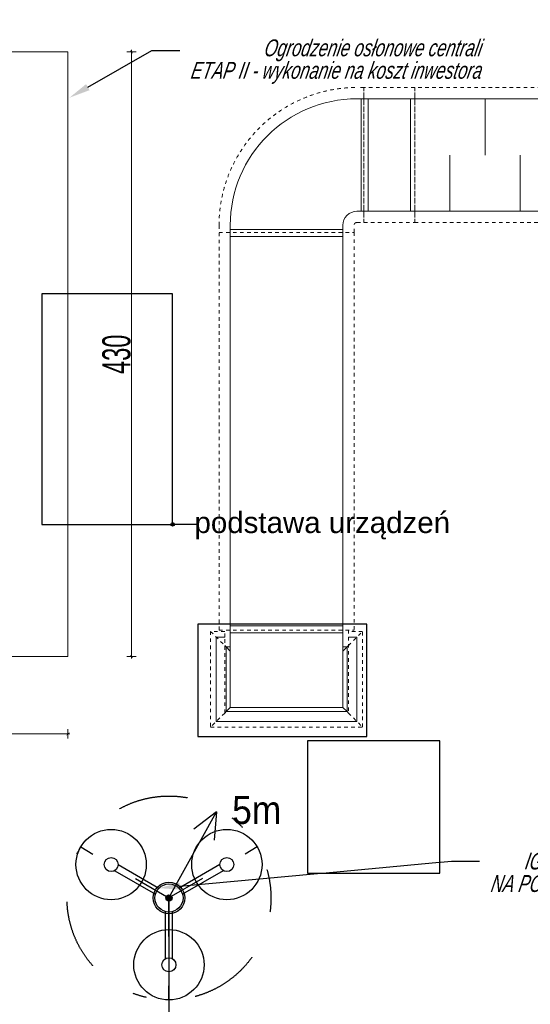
# Model space of a CAD drawing. Header units: millimetres. Extents: x -3034 to 546681, y -100001 to 133386.
# Tile 112 of 173: x 73860 to 77490, y -7537 to -536. Entities that reach past the tile are written whole.
import ezdxf
from ezdxf import colors
from ezdxf.entities.mleader import LeaderData, LeaderLine
from ezdxf.lldxf.tags import DXFTag
from ezdxf.math import Vec2, Vec3

# ---------------------------------------------------------------- set-up
doc = ezdxf.new("R2010")
doc.units = ezdxf.units.MM
doc.set_wipeout_variables(frame=1)
for name, pattern in [('ACAD_ISO03W100', [150, 60, -90]), ('Dashed2cust', [50, 25, -25]), ('DDS_LT8', [259.999998, 20, -69.999999, 100, -69.999999]), ('Wipeout_Contour', [1000, 0, -1000])]:
    doc.linetypes.add(name, pattern=pattern)
doc.layers.get('Defpoints').update_dxf_attribs({"color": 252})
for name, color, linetype in [('___INST__AR_podstawy', 3, 'Continuous'), ('ELEK CIENKIE', 80, 'Continuous'), ('ELEK ODGROMÓWKA', 214, 'Continuous'), ('ELEK OPIS', 140, 'Continuous'), ('FLUID-W8-INS', 7, 'Continuous'), ('Linia', 252, 'Continuous'), ('Strop', 252, 'Continuous'), ('Słup', 252, 'Continuous'), ('Tekst', 252, 'Continuous')]:
    doc.layers.add(name, color=color, linetype=linetype)
for name, color, linetype, lineweight in [('A-widok', 7, 'Continuous', 15), ('I_WYMIARY', 6, 'Continuous', 18), ('PAB - opisy ogólne', 7, 'Continuous', 18)]:
    doc.layers.add(name, color=color, linetype=linetype, lineweight=lineweight)
doc.styles.add('Arial', font='arial.ttf')
doc.styles.add('DETALE1_100', font='arial.ttf', dxfattribs={"width": 0.6, "height": 200})
doc.styles.add('ROMANS-ITALIC', font='ariali.ttf', dxfattribs={"width": 0.7, "oblique": 12})
doc.styles.add('Times new roman', font='arial.ttf')
tags = doc.linetypes.add('DASH', pattern=[15, 10, -5]).pattern_tags.tags
tags[6:7] = [DXFTag(74, 4), DXFTag(75, 0), DXFTag(340, '0'), DXFTag(46, 0.0), DXFTag(50, 0.0), DXFTag(44, 0.0), DXFTag(45, 0.0)]
tags[4:5] = [DXFTag(74, 4), DXFTag(75, 0), DXFTag(340, '0'), DXFTag(46, 0.0), DXFTag(50, 0.0), DXFTag(44, 0.0), DXFTag(45, 0.0)]
doc.dimstyles.new('Detale 1_100', dxfattribs={"dimscale": 0.12, "dimtxt": 250, "dimasz": 20, "dimexe": 50, "dimexo": 0, "dimgap": 30, "dimtad": 1, "dimdec": 1, "dimlfac": 0.1, "dimzin": 9, "dimdsep": 46, "dimtxsty": 'DETALE1_100', "dimblk1": 'DIM_KRESKA_', "dimblk2": 'DIM_KRESKA_', "dimsah": 1, "dimcen": 0, "dimse1": 1, "dimse2": 1, "dimclrd": 256, "dimclre": 256, "dimclrt": 256, "dimadec": 0, "dimazin": 0, "dimtfac": 0.01, "dimtdec": 1, "dimtix": 1, "dimtofl": 0, "dimtmove": 0, "dimatfit": 3, "dimfxl": 1, "dimtolj": 1, "dimtzin": 12, "dimlwd": -1, "dimarcsym": 0})

# ---------------------------------------------------------------- blocks, each defined once
blk = doc.blocks.new('A$C67C5DD4D')
at = {"layer": 'Strop', "flags": 128}
for points in [[(14228.5, 0), (57958.5, 0), (57958.5, 1406.8), (57958.5, 1410), (73208.5, 1410), (79708.5, 1410), (79708.5, 6106), (86978.5, 6106), (86978.5, 7196), (86978.5, 9216), (86978.5, 9799.9, 0.032078), (72413, 18233.9, 0.000523), (72183.3, 18342.2, 0.001989), (71307.4, 18749.6, 0.031398), (57338.7, 24062.9, 0.034913), (39523.2, 28246.2), (39523.2, 28246.2), (39523.1, 28246.2, 0.026147), (28486.3, 29455.9), (24212.3, 29657.9, 0.006019), (21520, 29703.9, 0.048415)], [(14228.5, 0), (57958.5, 0), (57958.5, 1406.8), (57958.5, 1410), (73208.5, 1410), (79708.5, 1410), (79708.5, 6106), (86978.5, 6106), (86978.5, 7196), (86978.5, 9216), (86978.5, 9799.9, 0.032078), (72413, 18233.9, 0.000523), (72183.3, 18342.2, 0.001989), (71307.4, 18749.6, 0.031398), (57338.7, 24062.9, 0.034913), (39523.2, 28246.2), (39523.2, 28246.2), (39523.1, 28246.2, 0.026147), (28486.3, 29455.9), (24212.3, 29657.9, 0.006019), (21520, 29703.9, 0.048415)], [(14228.5, 400), (57558.5, 400), (57558.5, 1406.8), (57558.5, 1810), (73208.5, 1810), (79308.5, 1810), (79308.5, 6506), (86578.5, 6506), (86578.5, 7196), (86578.5, 9216), (86578.5, 9585.9, 0.031662), (72238.7, 17873.9, 0.000515), (72013.1, 17980.2, 0.001987), (71141.1, 18385.8, 0.031396), (57220.2, 23680.9, 0.035679), (39064, 27914.9), (39064, 27915, 0.025197), (28465.5, 29056.5), (24197.1, 29258.2, 0.00601), (21518, 29303.9, 0.047672)]]:
    blk.add_lwpolyline(points, format="xyb", dxfattribs=at)
at = {"layer": 'Tekst', "insert": (44383.5, 21617.8), "char_height": 150, "attachment_point": 2, "style": 'Times new roman'}
blk.add_mtext('\\A1;{\\fArial|b0|i0|c0|p38;podstawa urządzeń}', dxfattribs=at)
at = {"color": 254, "linetype": 'Wipeout_Contour', "lineweight": 0, "ltscale": 470413.468744}
blk.add_wipeout([(42389.3, 21529.5), (43319.3, 21529.5), (43319.3, 23169.5), (42389.3, 23169.5)], dxfattribs=at).dxf.layer = 'Słup'
at = {"color": 254, "linetype": 'Wipeout_Contour', "lineweight": 0, "ltscale": 459730.578429}
blk.add_wipeout([(44278.5, 19050), (45218.5, 19050), (45218.5, 19990), (44278.5, 19990)], dxfattribs=at).dxf.layer = 'Słup'
at = {"layer": 'Linia', "linetype": 'Continuous'}
blk.add_hatch(color=256, dxfattribs=at).paths.add_polyline_path([(43331.8, 21529.5), (43330.9, 21534.3), (43328.2, 21538.3), (43324.1, 21541.1), (43319.3, 21542), (43314.6, 21541.1), (43310.5, 21538.3), (43307.8, 21534.3), (43306.8, 21529.5), (43307.8, 21524.7), (43310.5, 21520.7), (43314.6, 21518), (43319.3, 21517), (43324.1, 21518), (43328.2, 21520.7), (43330.9, 21524.7)])
at = {"layer": 'Linia'}
blk.add_line((43496.2, 21529.5), (43331.8, 21529.5), dxfattribs=at)
blk.add_circle((43319.3, 21529.5), 12.5, dxfattribs=at)
at = {"layer": 'Słup'}
for p, q in [((43319.3, 23169.5), (42389.3, 23169.5)), ((42389.3, 23169.5), (42389.3, 21529.5)), ((43319.3, 21529.5), (43319.3, 23169.5)), ((42389.3, 21529.5), (43319.3, 21529.5)), ((45218.5, 19990), (44278.5, 19990)), ((44278.5, 19990), (44278.5, 19050)), ((45218.5, 19050), (45218.5, 19990)), ((44278.5, 19050), (45218.5, 19050))]:
    blk.add_line(p, q, dxfattribs=at)
at = {"color": 254, "linetype": 'Wipeout_Contour', "lineweight": 0, "ltscale": 463286.654113}
blk.add_wipeout([(43499.3, 20019.8), (44699.3, 20019.8), (44699.3, 20819.8), (43499.3, 20819.8)], dxfattribs=at).dxf.layer = 'Słup'
at = {"layer": 'Słup'}
for p, q in [((44699.3, 20819.8), (43499.3, 20819.8)), ((43499.3, 20819.8), (43499.3, 20019.8)), ((44699.3, 20019.8), (44699.3, 20819.8)), ((43499.3, 20019.8), (44699.3, 20019.8))]:
    blk.add_line(p, q, dxfattribs=at)
blk = doc.blocks.new('spód iglica')
at = {"layer": 'ELEK ODGROMÓWKA', "color": 7, "linetype": 'DDS_LT8'}
for p in [(-10292.7, 36525.1), (-10041.6, 36525.1), (-10167.2, 36307.6)]:
    blk.add_line(p, (-10167.2, 36452.6), dxfattribs=at)
at = {"layer": 'ELEK ODGROMÓWKA', "color": 7}
for p, q in [((-10239.4, 36500.1), (-10181.4, 36466.6)), ((-10094.9, 36500.1), (-10152.9, 36466.6)), ((-10244.4, 36491.4), (-10186.4, 36457.9)), ((-10089.9, 36491.4), (-10147.9, 36457.9)), ((-10172.2, 36366.3), (-10172.2, 36433.2)), ((-10162.2, 36366.3), (-10162.2, 36433.2))]:
    blk.add_line(p, q, dxfattribs=at)
at = {"layer": 'ELEK ODGROMÓWKA', "color": 7, "linetype": 'DDS_LT8'}
blk.add_circle((-10167.2, 36452.6), 145, dxfattribs=at)
at = {"layer": 'ELEK ODGROMÓWKA', "color": 7}
for centre, radius in [((-10249.4, 36500.1), 50), ((-10084.9, 36500.1), 50), ((-10249.4, 36500.1), 10), ((-10084.9, 36500.1), 10), ((-10167.2, 36452.6), 20), ((-10167.2, 36357.6), 50), ((-10167.2, 36357.6), 10)]:
    blk.add_circle(centre, radius, dxfattribs=at)
blk = doc.blocks.new('iglica')
at = {"layer": 'ELEK ODGROMÓWKA'}
blk.add_hatch(color=256, dxfattribs=at).paths.add_polyline_path([(1043.59, -4064.29, 1), (1039.09, -4064.29, 1)])
for p, q in [((1041.34, -4064.29), (1075.18, -4003.1)), ((1075.18, -4003.1), (1059.04, -4015.3)), ((1075.18, -4003.1), (1073.42, -4023.25))]:
    blk.add_line(p, q, dxfattribs=at)
for radius in [11.25, 2.25]:
    blk.add_circle((1041.34, -4064.29), radius, dxfattribs=at)
blk = doc.blocks.new('iglice')
at = {"layer": 'ELEK CIENKIE', "color": 232, "linetype": 'ACAD_ISO03W100', "ltscale": 3}
blk.add_circle((-36414.8, 17462.6), 7540, dxfattribs=at)
at = {"layer": 'ELEK ODGROMÓWKA'}
blk.add_line((-36414.8, 17462.6), (-36414.8, 15793.6), dxfattribs=at)
at = {"layer": 'ELEK ODGROMÓWKA', "xscale": 5, "yscale": 5, "zscale": 5}
blk.add_blockref('spód iglica', (14421, -164800.3), dxfattribs=at)
at = {"layer": 'ELEK ODGROMÓWKA', "ltscale": 0.2, "xscale": 10, "yscale": 10, "zscale": 10}
blk.add_blockref('iglica', (-46828.2, 58105.5), dxfattribs=at)
at = {"layer": 'ELEK OPIS', "style": 'Arial', "width": 0.9}
blk.add_text('5m', height=200, dxfattribs=at).set_placement((-35965.9, 17988.2))
blk = doc.blocks.new('wentDACH')
at = {"color": 8, "linetype": 'ByBlock', "lineweight": 9, "extrusion": (0, -1.22465e-16, -1)}
for p, q in [((-109777.5, 42303, 4925), (-109727.5, 42303, 4925)), ((-109777.5, 41503, 4925), (-109727.5, 41503, 4925)), ((-110677.5, 41403, 4925), (-110677.5, 41353, 4925)), ((-109877.5, 41403, 4925), (-109877.5, 41353, 4925))]:
    blk.add_line(p, q, dxfattribs=at)
at = {"color": 8, "linetype": 'Continuous', "lineweight": 9, "extrusion": (0, -1.22465e-16, -1)}
for p, q in [((-109747.5, 41503, 4925), (-109747.5, 42303, 4925)), ((-109877.5, 41373, 4925), (-110677.5, 41373, 4925))]:
    blk.add_line(p, q, dxfattribs=at)
at = {"color": 8, "linetype": 'ByBlock', "lineweight": 9, "extrusion": (-1.22465e-16, 1, 1.83697e-16)}
for p, q in [((-109727.5, 42303, 4925), (-109366.5, 42303, 4925)), ((-109366.5, 41503, 4925), (-109727.5, 41503, 4925))]:
    blk.add_line(p, q, dxfattribs=at)
at = {"color": 8, "linetype": 'Continuous', "lineweight": 9, "extrusion": (-1.22465e-16, 1, 1.83697e-16)}
for p, q in [((-109697.5, 41503, 4925), (-109697.5, 42303, 4925)), ((-109396.5, 41503, 4925), (-109396.5, 42303, 4925))]:
    blk.add_line(p, q, dxfattribs=at)
at = {"color": 8, "linetype": 'ByBlock', "lineweight": 9, "extrusion": (1.22465e-16, -2.46519e-32, -1)}
for p, q in [((-109366.5, 42303, 4925), (-108366.5, 42303, 4925)), ((-108366.5, 41503, 4925), (-109366.5, 41503, 4925))]:
    blk.add_line(p, q, dxfattribs=at)
at = {"color": 8, "linetype": 'Continuous', "lineweight": 9, "extrusion": (1.22465e-16, -2.46519e-32, -1)}
for p, q in [((-108866.5, 41903, 4925), (-108866.5, 42303, 4925)), ((-109116.5, 41903, 4925), (-109116.5, 41503, 4925)), ((-108616.5, 41903, 4925), (-108616.5, 41503, 4925))]:
    blk.add_line(p, q, dxfattribs=at)
at = {"color": 8, "linetype": 'ByBlock', "lineweight": 9}
for p, q in [((-110677.5, 41353, 4925), (-110677.5, 38525, 4925)), ((-109877.5, 38525, 4925), (-109877.5, 41353, 4925))]:
    blk.add_line(p, q, dxfattribs=at)
at = {"color": 8, "linetype": 'Continuous', "lineweight": 9}
for p, q in [((-109877.5, 41323, 4925), (-110677.5, 41323, 4925)), ((-109877.5, 38555, 4925), (-110677.5, 38555, 4925))]:
    blk.add_line(p, q, dxfattribs=at)
at = {"color": 8, "linetype": 'ByBlock', "lineweight": 9, "extrusion": (-1, 4.28626e-16, -1.83697e-16)}
for p, q in [((-110677.5, 38475, 4875), (-110677.5, 38525, 4875)), ((-109877.5, 38475, 4875), (-109877.5, 38525, 4875)), ((-110677.5, 37975, 4875), (-110677.5, 38475, 4875)), ((-109877.5, 38475, 4875), (-109877.5, 37975, 4875)), ((-110707.5, 38405, 4875), (-110677.5, 38375, 4875)), ((-109847.5, 38405, 4875), (-109877.5, 38375, 4875)), ((-110677.5, 37975, 4875), (-110707.5, 37945, 4875)), ((-110677.5, 37975, 4875), (-109877.5, 37975, 4875)), ((-109847.5, 37945, 4875), (-109877.5, 37975, 4875))]:
    blk.add_line(p, q, dxfattribs=at)
at = {"color": 8, "linetype": 'ByBlock', "lineweight": 9, "extrusion": (1.22465e-16, 1, -1.83697e-16)}
for p, q in [((-110777.5, 38475, 4075), (-110777.5, 37875, 4075)), ((-110717.5, 38475, 4075), (-110777.5, 38475, 4075)), ((-109777.5, 38475, 4075), (-109837.5, 38475, 4075)), ((-109777.5, 37875, 4075), (-109777.5, 38475, 4075)), ((-110717.5, 38415, 4075), (-110707.5, 38405, 4075)), ((-110707.5, 38405, 4075), (-110677.5, 38375, 4075)), ((-109877.5, 38375, 4075), (-109847.5, 38405, 4075)), ((-109847.5, 38405, 4075), (-109837.5, 38415, 4075)), ((-110677.5, 37975, 4075), (-110707.5, 37945, 4075)), ((-109877.5, 37975, 4075), (-109847.5, 37945, 4075)), ((-110707.5, 37945, 4075), (-110717.5, 37935, 4075)), ((-109847.5, 37945, 4075), (-109837.5, 37935, 4075)), ((-110777.5, 37875, 4075), (-109777.5, 37875, 4075))]:
    blk.add_line(p, q, dxfattribs=at)
at = {"color": 8, "linetype": 'Continuous', "lineweight": 9, "extrusion": (-1, 4.28626e-16, -1.83697e-16)}
for p, q in [((-109877.5, 38505, 4875), (-110677.5, 38505, 4875)), ((-110707.5, 38405, 4875), (-110677.5, 38405, 4875)), ((-110707.5, 37945, 4875), (-110707.5, 38405, 4875)), ((-109877.5, 38405, 4875), (-109847.5, 38405, 4875)), ((-109847.5, 38405, 4875), (-109847.5, 37945, 4875)), ((-109847.5, 37945, 4875), (-110707.5, 37945, 4875))]:
    blk.add_line(p, q, dxfattribs=at)
at = {"color": 8, "linetype": 'Continuous', "lineweight": 9, "extrusion": (1.22465e-16, 1, -1.83697e-16)}
for p, q in [((-110677.5, 38405, 4075), (-110707.5, 38405, 4075)), ((-110707.5, 38405, 4075), (-110707.5, 37945, 4075)), ((-109847.5, 38405, 4075), (-109877.5, 38405, 4075)), ((-109847.5, 37945, 4075), (-109847.5, 38405, 4075)), ((-110707.5, 37945, 4075), (-109847.5, 37945, 4075))]:
    blk.add_line(p, q, dxfattribs=at)
at = {"color": 8, "linetype": 'ByBlock', "lineweight": 9, "extrusion": (-1.7821e-29, -1.22465e-16, -1)}
blk.add_ellipse((-109777.5, 41403, 4925), major_axis=(-900, 0), ratio=1, start_param=0, end_param=1.570796, dxfattribs=at)
blk.add_ellipse((-109777.5, 41403, 4925), major_axis=(-900, 0), ratio=1, start_param=0, end_param=1.570796, dxfattribs=at)
at = {"color": 8, "linetype": 'ByBlock', "lineweight": 9}
blk.add_ellipse((-109777.5, 41403, 4925), major_axis=(0, 100), ratio=1, start_param=0, end_param=1.570796, dxfattribs=at)
blk.add_ellipse((-109777.5, 41403, 4925), major_axis=(0, 100), ratio=1, start_param=0, end_param=1.570796, dxfattribs=at)
at = {"layer": 'FLUID-W8-INS', "color": 8, "linetype": 'Dashed2cust', "lineweight": 9, "extrusion": (0, -1.22465e-16, -1)}
for p, q in [((-109727.5, 42383, 4925), (-109777.5, 42383, 4925)), ((-109727.5, 41423, 4925), (-109727.5, 42383, 4925)), ((-110757.5, 41403, 4925), (-110757.5, 41353, 4925)), ((-109797.5, 41353, 4925), (-109797.5, 41403, 4925)), ((-109777.5, 41423, 4925), (-109727.5, 41423, 4925)), ((-110757.5, 41353, 4925), (-109797.5, 41353, 4925))]:
    blk.add_line(p, q, dxfattribs=at)
at = {"layer": 'FLUID-W8-INS', "color": 8, "linetype": 'Dashed2cust', "lineweight": 9, "extrusion": (-1.22465e-16, 1, 1.83697e-16)}
for p, q in [((-109727.5, 42383, 4925), (-109727.5, 41423, 4925)), ((-109366.5, 42383, 4925), (-109727.5, 42383, 4925)), ((-109366.5, 41423, 4925), (-109366.5, 42383, 4925)), ((-109727.5, 41423, 4925), (-109366.5, 41423, 4925))]:
    blk.add_line(p, q, dxfattribs=at)
at = {"layer": 'FLUID-W8-INS', "color": 8, "linetype": 'Dashed2cust', "lineweight": 9, "extrusion": (1.22465e-16, -2.46519e-32, -1)}
for p, q in [((-108366.5, 42383, 4925), (-109366.5, 42383, 4925)), ((-109366.5, 42383, 4925), (-109366.5, 41423, 4925)), ((-109366.5, 41423, 4925), (-108366.5, 41423, 4925))]:
    blk.add_line(p, q, dxfattribs=at)
at = {"layer": 'FLUID-W8-INS', "color": 8, "linetype": 'Dashed2cust', "lineweight": 9}
for p, q in [((-110757.5, 38525, 4925), (-110757.5, 41353, 4925)), ((-110757.5, 41353, 4925), (-109797.5, 41353, 4925)), ((-109797.5, 41353, 4925), (-109797.5, 38525, 4925)), ((-110757.5, 38525, 4925), (-109797.5, 38525, 4925))]:
    blk.add_line(p, q, dxfattribs=at)
at = {"layer": 'FLUID-W8-INS', "color": 8, "linetype": 'Dashed2cust', "lineweight": 9, "extrusion": (1.22465e-16, 1, -1.83697e-16)}
for p, q in [((-110717.5, 38515, 4075), (-110817.5, 38515, 4075)), ((-110817.5, 38515, 4075), (-110817.5, 37835, 4075)), ((-110817.5, 38515, 4075), (-110717.5, 38415, 4075)), ((-109837.5, 38415, 4075), (-109737.5, 38515, 4075)), ((-109737.5, 38515, 4075), (-109837.5, 38515, 4075)), ((-109737.5, 37835, 4075), (-109737.5, 38515, 4075)), ((-110717.5, 37935, 4075), (-110817.5, 37835, 4075)), ((-109837.5, 37935, 4075), (-109737.5, 37835, 4075)), ((-110817.5, 37835, 4075), (-109737.5, 37835, 4075))]:
    blk.add_line(p, q, dxfattribs=at)
at = {"layer": 'FLUID-W8-INS', "color": 8, "linetype": 'Dashed2cust', "lineweight": 9, "extrusion": (-1, 4.28626e-16, -1.83697e-16)}
for p, q in [((-110717.5, 38475, 4875), (-110717.5, 38525, 4875)), ((-109837.5, 38525, 4875), (-109837.5, 38475, 4875)), ((-110717.5, 37935, 4875), (-110717.5, 38475, 4875)), ((-109837.5, 38475, 4875), (-109837.5, 37935, 4875))]:
    blk.add_line(p, q, dxfattribs=at)
at = {"layer": 'FLUID-W8-INS', "color": 8, "linetype": 'Dashed2cust', "lineweight": 9, "extrusion": (-1.81846e-29, -1.22465e-16, -1)}
blk.add_ellipse((-109777.5, 41403, 4925), major_axis=(-980, 0), ratio=1, start_param=0, end_param=1.570796, dxfattribs=at)
at = {"layer": 'FLUID-W8-INS', "color": 8, "linetype": 'Dashed2cust', "lineweight": 9}
blk.add_ellipse((-109777.5, 41403, 4925), major_axis=(0, 20), ratio=1, start_param=0, end_param=1.570796, dxfattribs=at)
blk = doc.blocks.new('DIM_KRESKA_')
for p, q in [((-6, 0), (6, 0)), ((0, 14), (0, -14))]:
    blk.add_line(p, q)
at = {"const_width": 1.2}
blk.add_lwpolyline([(-4.2, -4.2), (4.2, 4.2)], dxfattribs=at)
blk = doc.blocks.new('*D516')
at = {"layer": 'Defpoints', "color": 0}
for p in [(71482.8, -5065), (74202.8, -5065), (74202.8, -5614.4)]:
    blk.add_point(p, dxfattribs=at)
at = {"layer": 'I_WYMIARY'}
blk.add_line((71485.2, -5614.4), (74200.4, -5614.4), dxfattribs=at)
at = {"layer": 'I_WYMIARY', "xscale": 2.4, "yscale": 2.4, "zscale": 2.4, "rotation": 180}
blk.add_blockref('DIM_KRESKA_', (71482.8, -5614.4), dxfattribs=at)
at = {"layer": 'I_WYMIARY', "xscale": 2.4, "yscale": 2.4, "zscale": 2.4}
blk.add_blockref('DIM_KRESKA_', (74202.8, -5614.4), dxfattribs=at)
at = {"layer": 'I_WYMIARY', "insert": (72842.8, -5510.4), "char_height": 200, "attachment_point": 5, "style": 'DETALE1_100'}
blk.add_mtext('\\A1;272', dxfattribs=at)
blk = doc.blocks.new('*D517')
at = {"layer": 'Defpoints', "color": 0}
for p in [(74202.8, -765), (74202.8, -5065), (74654, -5065)]:
    blk.add_point(p, dxfattribs=at)
at = {"layer": 'I_WYMIARY'}
blk.add_line((74654, -767.4), (74654, -5062.6), dxfattribs=at)
at = {"layer": 'I_WYMIARY', "xscale": 2.4, "yscale": 2.4, "zscale": 2.4}
for p, rotation in [((74654, -765), 90), ((74654, -5065), 270)]:
    blk.add_blockref('DIM_KRESKA_', p, dxfattribs=dict(at, rotation=rotation))
at = {"layer": 'I_WYMIARY', "insert": (74548.3, -2915), "char_height": 200, "attachment_point": 5, "rotation": 90, "style": 'DETALE1_100'}
blk.add_mtext('\\A1;430', dxfattribs=at)

msp = doc.modelspace()

# ---------------------------------------------------------------- block references
msp.add_blockref('A$C67C5DD4D', (31627.445, -25653.943))

# ---------------------------------------------------------------- next in the draw order: linework, layer by layer
at = {"layer": 'A-widok', "color": 252, "linetype": 'DASH', "ltscale": 15, "true_color": 0x939393}
msp.add_lwpolyline([(71482.797, -5065.047), (74202.797, -5065.047), (74202.797, -765.047), (71482.797, -765.047)], close=True, dxfattribs=at)

# ---------------------------------------------------------------- next in the draw order: block references
at = {"layer": '___INST__AR_podstawy', "color": 210, "lineweight": 40}
msp.add_blockref('wentDACH', (186034.592, -43400.942), dxfattribs=at)
at = {"layer": 'ELEK ODGROMÓWKA'}
msp.add_blockref('iglice', (111335.99, -24243.943), dxfattribs=at)

# ---------------------------------------------------------------- next in the draw order: dimensions: what is measured, and where the dimension line sits
at = {"layer": 'I_WYMIARY'}
dim = msp.add_linear_dim(base=(74654.004, -5065.047), p1=(74202.797, -765.047), p2=(74202.797, -5065.047), angle=90, dimstyle='Detale 1_100', dxfattribs=at)
dim.commit()
dim.dimension.update_dxf_attribs({"geometry": '*D517', "text_midpoint": (74548.289, -2915.047)})
dim = msp.add_linear_dim(base=(74202.797, -5614.371), p1=(71482.797, -5065.047), p2=(74202.797, -5065.047), dimstyle='Detale 1_100', dxfattribs=at)
dim.commit()
dim.dimension.update_dxf_attribs({"geometry": '*D516', "text_midpoint": (72842.797, -5510.361)})

# ---------------------------------------------------------------- next in the draw order: leaders
at = {"layer": 'A-widok', "color": 252, "ltscale": 15, "true_color": 0x939393}
ml = msp.add_multileader_mtext('Standard', dxfattribs=at)
ml.set_content('{\\Q12;Ogrodzenie osłonowe centrali\\PETAP II - wykonanie na koszt inwestora}', color=(147, 147, 147), style='ROMANS-ITALIC')
ml.set_leader_properties()
ml.build(insert=Vec2(0, 0))
ml.multileader.update_dxf_attribs({"has_text_frame": 1, "text_right_attachment_type": 5, "dogleg_length": 20, "arrow_head_size": 150})
ctx = ml.context
ctx.base_point, ctx.char_height, ctx.arrow_head_size, ctx.landing_gap_size, ctx.plane_origin = Vec3(74999.241, -753.553), 120, 150, 50, Vec3(71392.433, -2030.132)
ctx.right_attachment, ctx.text_align_type = 5, 2
notes = []
notes.append((ctx, [(1, (1, 1, 0), (74799.241, -753.553), (1, 0), 200, [(0, [(74213.781, -1090.198)], 0, [])])]))
ctx.mtext.insert, ctx.mtext.alignment, ctx.mtext.line_spacing_factor, ctx.mtext.flow_direction = Vec3(77138.765, -675.913), 3, 0.8, 5
at = {"layer": 'PAB - opisy ogólne'}
ml = msp.add_multileader_mtext('Standard', dxfattribs=at)
ml.set_content('{\\Q12;IGLICA ODGROMOWA 5m \\PNA PODSTAWIE BETONOWEJ}', color=256, style='ROMANS-ITALIC')
ml.set_leader_properties()
ml.build(insert=Vec2(0, 0))
ml.multileader.update_dxf_attribs({"has_text_frame": 1, "text_right_attachment_type": 5, "dogleg_length": 20, "arrow_head_size": 150})
ctx = ml.context
ctx.base_point, ctx.char_height, ctx.arrow_head_size, ctx.landing_gap_size, ctx.plane_origin = Vec3(77129.759, -6519.54), 120, 150, 50, Vec3(73522.951, -7092.953)
ctx.right_attachment, ctx.text_align_type = 5, 2
notes.append((ctx, [(1, (1, 1, 0), (76929.759, -6519.54), (1, 0), 200, [(0, [(74849.827, -6711.258)], 0, [])])]))
ctx.mtext.insert, ctx.mtext.alignment, ctx.mtext.line_spacing_factor, ctx.mtext.flow_direction = Vec3(78880.177, -6458.516), 3, 0.8, 5
for ctx, leaders in notes:
    for number, flags, end, landing, length, lines in leaders:
        leader = LeaderData()
        leader.index, (leader.has_last_leader_line, leader.has_dogleg_vector, leader.attachment_direction) = number, flags
        leader.last_leader_point, leader.dogleg_vector, leader.dogleg_length = Vec3(end), Vec3(landing), length
        for number, points, colour, breaks in lines:
            line = LeaderLine()
            line.index, line.vertices, line.color, line.breaks = number, Vec3.list(points), colors.encode_raw_color(colour), breaks
            leader.lines.append(line)
        ctx.leaders.append(leader)

doc.saveas('drawing.dxf')
